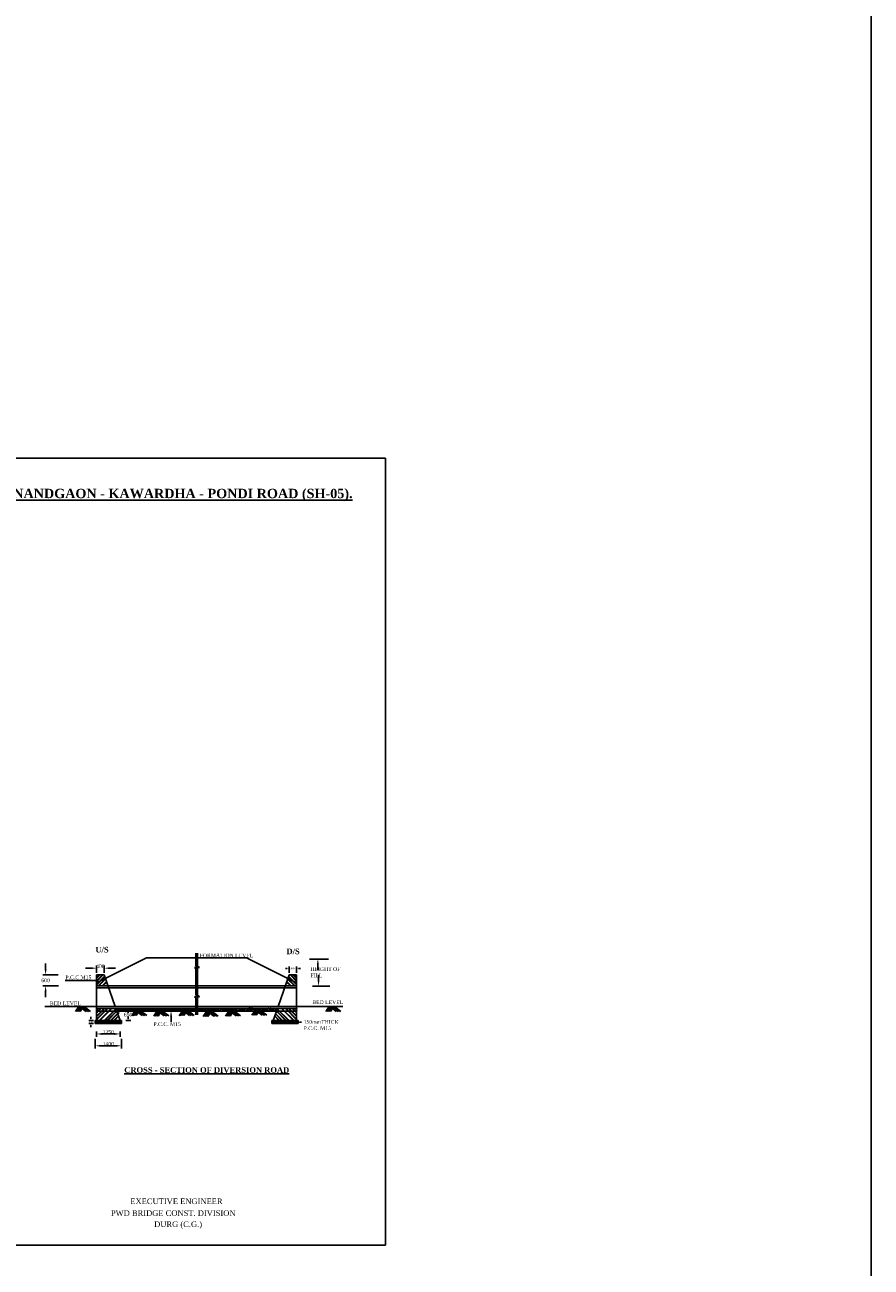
# Model space of a CAD drawing. Header units: millimetres. Extents: x -1995464 to 2763072, y 540154 to 1556955.
# Tile 7 of 24: x 1375284 to 1420426, y 1298614 to 1364919. Entities that reach past the tile are written whole.
import ezdxf

# ---------------------------------------------------------------- set-up
doc = ezdxf.new("R2010")
doc.units = ezdxf.units.MM
doc.header["$MEASUREMENT"] = 0
doc.styles.get("Standard").update_dxf_attribs({"font": 'times.ttf'})
doc.dimstyles.get("Standard").update_dxf_attribs({"dimtxt": 400, "dimasz": 300, "dimexe": 150, "dimexo": 100, "dimgap": 0.09, "dimtad": 1, "dimtih": 1, "dimtoh": 1, "dimdec": 0, "dimzin": 0, "dimdsep": 46, "dimtxsty": 'Standard', "dimcen": 0.09, "dimadec": 0, "dimazin": 0, "dimtfac": 1, "dimtdec": 0, "dimtofl": 0, "dimtmove": 0, "dimatfit": 3, "dimfxl": 150, "dimtolj": 1, "dimtzin": 0, "dimarcsym": 0})

# ---------------------------------------------------------------- blocks, each defined once
blk = doc.blocks.new('*D66')
at = {"color": 0, "lineweight": -2, "transparency": 16777216}
for p, q in [((1379112, 1311191), (1379112, 1310910)), ((1379412, 1311060), (1380062, 1311060)), ((1380362, 1311191), (1380362, 1310910))]:
    blk.add_line(p, q, dxfattribs=at)
at = {"color": 0, "lineweight": 25, "transparency": 16777216}
for points in [[(1379412, 1311110), (1379412, 1311010), (1379112, 1311060)], [(1380062, 1311110), (1380062, 1311010), (1380362, 1311060)]]:
    blk.add_solid(points, dxfattribs=at)
at = {"layer": 'Defpoints', "color": 0, "lineweight": 25, "transparency": 16777216}
for p in [(1379112, 1311291), (1380362, 1311291), (1380362, 1311060)]:
    blk.add_point(p, dxfattribs=at)
at = {"color": 0, "transparency": 16777216, "insert": (1379737, 1311162), "char_height": 400, "attachment_point": 5}
blk.add_mtext('\\A1;{\\H0.5x;1250}', dxfattribs=at)
blk = doc.blocks.new('*D67')
at = {"color": 0, "lineweight": -2, "transparency": 16777216}
for p, q in [((1379037, 1310801), (1379037, 1310279)), ((1379337, 1310429), (1380137, 1310429)), ((1380437, 1310801), (1380437, 1310279))]:
    blk.add_line(p, q, dxfattribs=at)
at = {"color": 0, "lineweight": 25, "transparency": 16777216}
for points in [[(1379337, 1310479), (1379337, 1310379), (1379037, 1310429)], [(1380137, 1310479), (1380137, 1310379), (1380437, 1310429)]]:
    blk.add_solid(points, dxfattribs=at)
at = {"layer": 'Defpoints', "color": 0, "lineweight": 25, "transparency": 16777216}
for p in [(1379037, 1310901), (1380437, 1310901), (1380437, 1310429)]:
    blk.add_point(p, dxfattribs=at)
at = {"color": 0, "transparency": 16777216, "insert": (1379737, 1310531), "char_height": 400, "attachment_point": 5}
blk.add_mtext('\\A1;{\\H0.5x;1400}', dxfattribs=at)
blk = doc.blocks.new('*D68')
at = {"color": 0, "lineweight": -2, "transparency": 16777216}
for p, q in [((1377069, 1314222), (1376239, 1314222)), ((1376389, 1314522), (1376389, 1314822)), ((1377080, 1313622), (1376239, 1313622)), ((1376389, 1313322), (1376389, 1313022))]:
    blk.add_line(p, q, dxfattribs=at)
at = {"color": 0, "lineweight": 25, "transparency": 16777216}
for points in [[(1376339, 1314522), (1376439, 1314522), (1376389, 1314222)], [(1376339, 1313322), (1376439, 1313322), (1376389, 1313622)]]:
    blk.add_solid(points, dxfattribs=at)
at = {"layer": 'Defpoints', "color": 0, "lineweight": 25, "transparency": 16777216}
for p in [(1377169, 1314222), (1376389, 1313622), (1377180, 1313622)]:
    blk.add_point(p, dxfattribs=at)
at = {"color": 0, "transparency": 16777216, "insert": (1376389, 1313922), "char_height": 400, "attachment_point": 5}
blk.add_mtext('\\A1;{\\H0.5x;600}', dxfattribs=at)
blk = doc.blocks.new('*D87')
at = {"color": 0, "lineweight": -2, "transparency": 16777216}
for p, q in [((1378812, 1314571), (1378512, 1314571)), ((1379112, 1314322), (1379112, 1314721)), ((1379512, 1314322), (1379512, 1314721)), ((1379812, 1314571), (1380112, 1314571))]:
    blk.add_line(p, q, dxfattribs=at)
at = {"color": 0, "lineweight": 25, "transparency": 16777216}
for points in [[(1378812, 1314621), (1378812, 1314521), (1379112, 1314571)], [(1379812, 1314621), (1379812, 1314521), (1379512, 1314571)]]:
    blk.add_solid(points, dxfattribs=at)
at = {"layer": 'Defpoints', "color": 0, "lineweight": 25, "transparency": 16777216}
for p in [(1379112, 1314222), (1379512, 1314571), (1379512, 1314222)]:
    blk.add_point(p, dxfattribs=at)
at = {"color": 0, "transparency": 16777216, "insert": (1379312, 1314673), "char_height": 400, "attachment_point": 5}
blk.add_mtext('\\A1;{\\H0.5x;400}', dxfattribs=at)
blk = doc.blocks.new('*D60')
at = {"color": 0, "lineweight": -2, "transparency": 16777216}
for p, q in [((1380725, 1312406), (1380939, 1312406)), ((1380789, 1312306), (1380789, 1312191)), ((1380668, 1311772), (1380939, 1311772)), ((1380789, 1311872), (1380789, 1311987))]:
    blk.add_line(p, q, dxfattribs=at)
at = {"color": 0, "lineweight": 25, "transparency": 16777216}
for points in [[(1380772, 1312306), (1380806, 1312306), (1380789, 1312406)], [(1380772, 1311872), (1380806, 1311872), (1380789, 1311772)]]:
    blk.add_solid(points, dxfattribs=at)
at = {"layer": 'Defpoints', "color": 0, "lineweight": 25, "transparency": 16777216}
for p in [(1380625, 1312406), (1380789, 1312406), (1380568, 1311772)]:
    blk.add_point(p, dxfattribs=at)
at = {"color": 0, "transparency": 16777216, "insert": (1380789, 1312089), "char_height": 400, "attachment_point": 5}
blk.add_mtext('\\A1;{\\H0.5x;650}', dxfattribs=at)

msp = doc.modelspace()

# ---------------------------------------------------------------- linework, layer by layer
at = {"color": 0, "lineweight": 25, "ltscale": 2000}
for p, q in [((1394521.6, 1341791.9), (1335121.6, 1341791.9)), ((1394521.6, 1299791.9), (1335121.6, 1299791.9))]:
    msp.add_line(p, q, dxfattribs=at)
at = {"color": 1, "lineweight": 25, "ltscale": 2000}
for p, q in [((1335121.6, 1341791.9), (1394521.6, 1341791.9)), ((1394521.6, 1341791.9), (1394521.6, 1299791.9)), ((1379112.3, 1312522.3), (1376352.9, 1312522.3)), ((1389780.3, 1312522.3), (1392251.2, 1312522.3)), ((1394521.6, 1299791.9), (1335121.6, 1299791.9))]:
    msp.add_line(p, q, dxfattribs=at)
at = {"color": 0}
for p, q in [((1381780.6, 1315122.3), (1379112.3, 1313788.2)), ((1381780.6, 1315122.3), (1387112.1, 1315120.1)), ((1384396.3, 1315366.5), (1384396.3, 1314684.4)), ((1384496.3, 1315366.5), (1384496.3, 1314681.1)), ((1387112.1, 1315120.1), (1389780.3, 1313786)), ((1390462.7, 1315055.4), (1391480.5, 1315055.4)), ((1379270.2, 1314220), (1379110.9, 1314060.9)), ((1379112.3, 1312522.3), (1379112.3, 1314222.3)), ((1379112.3, 1314222.3), (1379512.3, 1314222.3)), ((1379306.5, 1314216.4), (1379113.8, 1314019.3)), ((1379428.5, 1314222.3), (1379115.4, 1313909.6)), ((1379464.8, 1314222.3), (1379118.4, 1313868)), ((1379512.3, 1314222.3), (1380102.1, 1312522.3)), ((1384522.6, 1314632.2), (1384332.6, 1314606)), ((1384332.6, 1314606), (1384396.3, 1314553)), ((1384396.3, 1314685.3), (1384522.6, 1314632.2)), ((1384396.3, 1314553), (1384396.3, 1313125.1)), ((1384596.3, 1314609.4), (1384424, 1314577)), ((1384424, 1314577), (1384496.3, 1314545.4)), ((1384494, 1314682.8), (1384593.1, 1314609.4)), ((1384496.3, 1314545.5), (1384496.3, 1313123.3)), ((1389380.3, 1314222.3), (1388790.5, 1312522.3)), ((1389280.1, 1314554.6), (1389180, 1314554.6)), ((1389380.3, 1314322.4), (1389380.3, 1314654.8)), ((1389780.3, 1314222.3), (1389380.3, 1314222.3)), ((1389427.9, 1314222.3), (1389774.3, 1313868)), ((1389464.2, 1314222.3), (1389777.2, 1313909.6)), ((1389586.1, 1314216.4), (1389778.9, 1314019.3)), ((1389622.5, 1314220), (1389781.8, 1314060.9)), ((1389780.3, 1314322.4), (1389780.3, 1314654.8)), ((1389780.3, 1312522.3), (1389780.3, 1314222.3)), ((1389880.5, 1314554.6), (1389980.7, 1314554.6)), ((1390913.2, 1314776.1), (1390913.2, 1314475.6)), ((1390949.8, 1313919.1), (1390946.5, 1314219.6)), ((1378983.5, 1313908.9), (1377431.2, 1313908.9)), ((1379058.4, 1313907.4), (1378958.4, 1313912.2)), ((1384446.3, 1313622.3), (1379112.3, 1313622.3)), ((1384446.3, 1313522.3), (1379112.3, 1313522.3)), ((1379540.4, 1314141.5), (1379120, 1313721.6)), ((1379549.2, 1314116), (1379123, 1313680.1)), ((1379584.1, 1314015.6), (1379190.4, 1313622.3)), ((1379592.5, 1313991.2), (1379231.8, 1313622.3)), ((1379639.6, 1313855.6), (1379406.1, 1313622.3)), ((1379647.8, 1313831.9), (1379442.9, 1313622.3)), ((1384446.3, 1313622.3), (1389780.3, 1313622.3)), ((1384446.3, 1313522.3), (1389780.3, 1313522.3)), ((1389244.9, 1313831.9), (1389449.7, 1313622.3)), ((1389253.1, 1313855.6), (1389486.5, 1313622.3)), ((1389300.2, 1313991.2), (1389660.8, 1313622.3)), ((1389308.6, 1314015.6), (1389702.2, 1313622.3)), ((1389343.5, 1314116), (1389769.7, 1313680.1)), ((1389352.3, 1314141.5), (1389772.6, 1313721.6)), ((1390628.4, 1313612.9), (1391551.5, 1313612.9)), ((1384244, 1313127.9), (1384244, 1313127.9)), ((1384523.5, 1313072.4), (1384333.5, 1313046.2)), ((1384333.5, 1313046.2), (1384396.3, 1312993.9)), ((1384396.3, 1312993.9), (1384396.3, 1312082.8)), ((1384399, 1313124.8), (1384523.5, 1313072.4)), ((1384604, 1313049.6), (1384431.7, 1313017.2)), ((1384431.7, 1313017.2), (1384496.3, 1312988.9)), ((1384496.3, 1313127), (1384600.8, 1313049.6)), ((1384496.3, 1312988.9), (1384496.3, 1312082.8)), ((1376580.6, 1312522.3), (1376580.6, 1312522.3)), ((1378157.4, 1312522.3), (1377983.8, 1312262.2)), ((1378217.5, 1312522.3), (1378044.1, 1312262.6)), ((1378277.6, 1312522.3), (1378104.5, 1312262.9)), ((1378157.4, 1312522.3), (1378454.8, 1312522.3)), ((1378293.9, 1312456.7), (1378164.9, 1312263.3)), ((1378543.1, 1312265.7), (1378208.3, 1312522.3)), ((1378389.3, 1312509.6), (1378225.2, 1312263.7)), ((1378624.6, 1312266.2), (1378290.5, 1312522.3)), ((1378706.1, 1312266.7), (1378372.6, 1312522.3)), ((1378787.7, 1312267.2), (1378454.8, 1312522.3)), ((1379159.3, 1312422.3), (1379111.5, 1312374.5)), ((1384396.3, 1312522.3), (1379112.3, 1312522.3)), ((1379112.3, 1312522.3), (1379112.3, 1311772.3)), ((1384396.3, 1312422.3), (1379112.3, 1312422.3)), ((1379677.9, 1312422.3), (1379112.3, 1311857.3)), ((1379707.9, 1312422.3), (1379112.3, 1311813.1)), ((1379112.3, 1312422.3), (1379112.3, 1312322.3)), ((1384396.3, 1312272.3), (1379112.3, 1312272.3)), ((1379201.8, 1312422.3), (1379114.4, 1312333)), ((1379315.3, 1312422.3), (1379116.1, 1312223.2)), ((1379354.3, 1312422.3), (1379119, 1312181.7)), ((1379508.1, 1312422.3), (1379120.6, 1312035.3)), ((1379542.6, 1312422.3), (1379123.6, 1311993.7)), ((1379893.6, 1312422.3), (1379242.9, 1311772.3)), ((1379270.8, 1312533.7), (1379259.4, 1312522.3)), ((1379919, 1312422.3), (1379283.5, 1311772.3)), ((1379307.1, 1312530.1), (1379299.5, 1312522.3)), ((1379429.1, 1312536), (1379415.4, 1312522.3)), ((1379465.4, 1312536), (1379452, 1312522.3)), ((1380142.5, 1312405.9), (1379518.3, 1311782.3)), ((1380150.1, 1312384), (1379552.1, 1311772.3)), ((1380182.7, 1312290.2), (1379664.3, 1311772.3)), ((1380190.1, 1312268.9), (1379704.6, 1311772.3)), ((1380136.8, 1312422.3), (1380362.3, 1311772.3)), ((1380285.3, 1312376.6), (1380264.5, 1312317.6)), ((1380264.5, 1312317.6), (1380323.5, 1312328)), ((1380323.5, 1312328), (1380285.3, 1312376.6)), ((1380520.5, 1312392.2), (1380499.6, 1312333.3)), ((1380499.6, 1312333.3), (1380558.7, 1312343.7)), ((1380558.7, 1312343.7), (1380520.5, 1312392.2)), ((1380763.5, 1312368.7), (1380742.7, 1312309.8)), ((1380742.7, 1312309.8), (1380801.7, 1312320.2)), ((1380801.7, 1312320.2), (1380763.5, 1312368.7)), ((1380912.4, 1312384.4), (1380891.6, 1312325.4)), ((1380891.6, 1312325.4), (1380950.6, 1312335.8)), ((1380950.6, 1312335.8), (1380912.4, 1312384.4)), ((1381157.5, 1312296.6), (1380983.9, 1312036.4)), ((1381064.1, 1312401.8), (1381043.2, 1312342.8)), ((1381043.2, 1312342.8), (1381102.3, 1312353.2)), ((1381217.6, 1312296.6), (1381044.2, 1312036.8)), ((1381102.3, 1312353.2), (1381064.1, 1312401.8)), ((1381277.7, 1312296.6), (1381104.6, 1312037.2)), ((1381157.5, 1312296.6), (1381454.9, 1312296.6)), ((1381294, 1312230.9), (1381165, 1312037.5)), ((1381543.2, 1312039.9), (1381208.3, 1312296.6)), ((1381241.7, 1312360.9), (1381220.8, 1312301.9)), ((1381220.8, 1312301.9), (1381279.9, 1312312.3)), ((1381389.4, 1312283.8), (1381225.3, 1312037.9)), ((1381279.9, 1312312.3), (1381241.7, 1312360.9)), ((1381624.7, 1312040.4), (1381290.5, 1312296.6)), ((1381706.2, 1312040.9), (1381372.7, 1312296.6)), ((1381453.3, 1312392.2), (1381432.5, 1312333.3)), ((1381432.5, 1312333.3), (1381491.5, 1312343.7)), ((1381491.5, 1312343.7), (1381453.3, 1312392.2)), ((1381787.7, 1312041.4), (1381454.9, 1312296.6)), ((1381672.8, 1312353.1), (1381652, 1312294.1)), ((1381652, 1312294.1), (1381711, 1312304.5)), ((1381711, 1312304.5), (1381672.8, 1312353.1)), ((1381892.3, 1312392.2), (1381871.5, 1312333.3)), ((1381871.5, 1312333.3), (1381930.5, 1312343.7)), ((1381930.5, 1312343.7), (1381892.3, 1312392.2)), ((1382119.6, 1312360.9), (1382098.8, 1312301.9)), ((1382098.8, 1312301.9), (1382157.8, 1312312.3)), ((1382157.8, 1312312.3), (1382119.6, 1312360.9)), ((1382328.7, 1312277.7), (1382155.1, 1312017.5)), ((1382388.8, 1312277.7), (1382215.5, 1312017.9)), ((1382448.9, 1312277.7), (1382275.8, 1312018.3)), ((1382328.7, 1312277.7), (1382626.1, 1312277.7)), ((1382354.8, 1312392.2), (1382334, 1312333.3)), ((1382334, 1312333.3), (1382393, 1312343.7)), ((1382465.2, 1312212), (1382336.2, 1312018.7)), ((1382393, 1312343.7), (1382354.8, 1312392.2)), ((1382714.4, 1312021), (1382379.6, 1312277.7)), ((1382560.6, 1312264.9), (1382396.5, 1312019.1)), ((1382795.9, 1312021.5), (1382461.8, 1312277.7)), ((1382877.4, 1312022), (1382544, 1312277.7)), ((1382597.8, 1312368.7), (1382577, 1312309.8)), ((1382577, 1312309.8), (1382636, 1312320.2)), ((1382636, 1312320.2), (1382597.8, 1312368.7)), ((1382959, 1312022.6), (1382626.1, 1312277.7)), ((1382809.5, 1312392.2), (1382788.6, 1312333.3)), ((1382788.6, 1312333.3), (1382847.7, 1312343.7)), ((1382847.7, 1312343.7), (1382809.5, 1312392.2)), ((1382997.6, 1312360.9), (1382976.8, 1312301.9)), ((1382976.8, 1312301.9), (1383035.8, 1312312.3)), ((1383035.8, 1312312.3), (1382997.6, 1312360.9)), ((1383217.1, 1312384.4), (1383196.3, 1312325.4)), ((1383196.3, 1312325.4), (1383255.3, 1312335.8)), ((1383255.3, 1312335.8), (1383217.1, 1312384.4)), ((1383444.4, 1312360.9), (1383423.6, 1312301.9)), ((1383423.6, 1312301.9), (1383482.6, 1312312.3)), ((1383482.6, 1312312.3), (1383444.4, 1312360.9)), ((1383688.8, 1312296.6), (1383515.2, 1312036.4)), ((1383748.9, 1312296.6), (1383575.6, 1312036.8)), ((1383809, 1312296.6), (1383636, 1312037.2)), ((1383663.9, 1312384.4), (1383643.1, 1312325.4)), ((1383643.1, 1312325.4), (1383702.1, 1312335.8)), ((1383702.1, 1312335.8), (1383663.9, 1312384.4)), ((1383688.8, 1312296.6), (1383986.3, 1312296.6)), ((1383825.4, 1312230.9), (1383696.3, 1312037.5)), ((1384074.5, 1312039.9), (1383739.7, 1312296.6)), ((1383920.7, 1312283.8), (1383756.7, 1312037.9)), ((1384156.1, 1312040.4), (1383821.9, 1312296.6)), ((1383883.4, 1312407.9), (1383862.6, 1312348.9)), ((1383862.6, 1312348.9), (1383921.6, 1312359.3)), ((1383921.6, 1312359.3), (1383883.4, 1312407.9)), ((1384237.6, 1312040.9), (1383904.1, 1312296.6)), ((1384319.1, 1312041.4), (1383986.3, 1312296.6)), ((1384087.2, 1312353.1), (1384066.4, 1312294.1)), ((1384066.4, 1312294.1), (1384125.4, 1312304.5)), ((1384125.4, 1312304.5), (1384087.2, 1312353.1)), ((1384251.9, 1312407.9), (1384231, 1312348.9)), ((1384231, 1312348.9), (1384290.1, 1312359.3)), ((1384290.1, 1312359.3), (1384251.9, 1312407.9)), ((1384377.3, 1312360.9), (1384356.4, 1312301.9)), ((1384356.4, 1312301.9), (1384396.3, 1312309)), ((1384396.3, 1312336.7), (1384377.3, 1312360.9)), ((1384496.3, 1312522.3), (1389780.3, 1312522.3)), ((1384496.3, 1312422.3), (1389780.3, 1312422.3)), ((1384496.3, 1312272.3), (1389780.3, 1312272.3)), ((1384518.9, 1312404.2), (1384498.1, 1312345.2)), ((1384498.1, 1312345.2), (1384557.1, 1312355.6)), ((1384557.1, 1312355.6), (1384518.9, 1312404.2)), ((1384705.6, 1312361.8), (1384684.7, 1312302.8)), ((1384684.7, 1312302.8), (1384743.8, 1312313.2)), ((1384743.8, 1312313.2), (1384705.6, 1312361.8)), ((1384973.4, 1312258.8), (1384799.8, 1311998.7)), ((1385033.5, 1312258.8), (1384860.2, 1311999.1)), ((1384909.2, 1312395.7), (1384888.4, 1312336.7)), ((1384888.4, 1312336.7), (1384947.4, 1312347.1)), ((1384947.4, 1312347.1), (1384909.2, 1312395.7)), ((1385093.6, 1312258.8), (1384920.5, 1311999.4)), ((1384973.4, 1312258.8), (1385270.8, 1312258.8)), ((1385109.9, 1312193.2), (1384980.9, 1311999.8)), ((1385359.1, 1312002.2), (1385024.3, 1312258.8)), ((1385205.3, 1312246), (1385041.3, 1312000.2)), ((1385440.6, 1312002.7), (1385106.5, 1312258.8)), ((1385129.8, 1312353.3), (1385109, 1312294.4)), ((1385109, 1312294.4), (1385168, 1312304.8)), ((1385168, 1312304.8), (1385129.8, 1312353.3)), ((1385522.2, 1312003.2), (1385188.7, 1312258.8)), ((1385603.7, 1312003.7), (1385270.8, 1312258.8)), ((1385333.4, 1312404.2), (1385312.6, 1312345.2)), ((1385312.6, 1312345.2), (1385371.6, 1312355.6)), ((1385371.6, 1312355.6), (1385333.4, 1312404.2)), ((1385503.1, 1312353.3), (1385482.3, 1312294.4)), ((1385482.3, 1312294.4), (1385541.3, 1312304.8)), ((1385541.3, 1312304.8), (1385503.1, 1312353.3)), ((1385706.8, 1312378.8), (1385685.9, 1312319.8)), ((1385685.9, 1312319.8), (1385745, 1312330.2)), ((1385745, 1312330.2), (1385706.8, 1312378.8)), ((1385935.8, 1312361.8), (1385915, 1312302.8)), ((1385915, 1312302.8), (1385974, 1312313.2)), ((1385974, 1312313.2), (1385935.8, 1312361.8)), ((1386163.5, 1312277.7), (1385989.9, 1312017.5)), ((1386223.6, 1312277.7), (1386050.3, 1312017.9)), ((1386283.7, 1312277.7), (1386110.7, 1312018.3)), ((1386163.5, 1312277.7), (1386461, 1312277.7)), ((1386300, 1312212), (1386171, 1312018.7)), ((1386549.2, 1312021), (1386214.4, 1312277.7)), ((1386395.4, 1312264.9), (1386231.4, 1312019.1)), ((1386266.7, 1312344.8), (1386245.9, 1312285.9)), ((1386245.9, 1312285.9), (1386304.9, 1312296.3)), ((1386304.9, 1312296.3), (1386266.7, 1312344.8)), ((1386630.7, 1312021.5), (1386296.6, 1312277.7)), ((1386712.3, 1312022), (1386378.8, 1312277.7)), ((1386793.8, 1312022.6), (1386461, 1312277.7)), ((1386487.3, 1312404.2), (1386466.5, 1312345.2)), ((1386466.5, 1312345.2), (1386525.5, 1312355.6)), ((1386525.5, 1312355.6), (1386487.3, 1312404.2)), ((1386792.8, 1312361.8), (1386772, 1312302.8)), ((1386772, 1312302.8), (1386831, 1312313.2)), ((1386831, 1312313.2), (1386792.8, 1312361.8)), ((1387140.7, 1312395.7), (1387119.8, 1312336.7)), ((1387119.8, 1312336.7), (1387178.9, 1312347.1)), ((1387178.9, 1312347.1), (1387140.7, 1312395.7)), ((1387369.8, 1312344.8), (1387348.9, 1312285.9)), ((1387348.9, 1312285.9), (1387407.9, 1312296.3)), ((1387407.9, 1312296.3), (1387369.8, 1312344.8)), ((1387561.4, 1312315.4), (1387387.8, 1312055.3)), ((1387621.5, 1312315.4), (1387448.2, 1312055.7)), ((1387681.7, 1312315.4), (1387508.6, 1312056)), ((1387539.4, 1312404.2), (1387518.6, 1312345.2)), ((1387518.6, 1312345.2), (1387577.6, 1312355.6)), ((1387577.6, 1312355.6), (1387539.4, 1312404.2)), ((1387561.4, 1312315.4), (1387858.9, 1312315.4)), ((1387698, 1312249.8), (1387568.9, 1312056.4)), ((1387947.1, 1312058.8), (1387612.3, 1312315.4)), ((1387793.4, 1312302.7), (1387629.3, 1312056.8)), ((1388028.7, 1312059.3), (1387694.5, 1312315.4)), ((1387785.5, 1312353.3), (1387764.7, 1312294.4)), ((1387764.7, 1312294.4), (1387823.7, 1312304.8)), ((1388110.2, 1312059.8), (1387776.7, 1312315.4)), ((1387823.7, 1312304.8), (1387785.5, 1312353.3)), ((1388191.7, 1312060.3), (1387858.9, 1312315.4)), ((1387989.1, 1312395.7), (1387968.3, 1312336.7)), ((1387968.3, 1312336.7), (1388027.3, 1312347.1)), ((1388027.3, 1312347.1), (1387989.1, 1312395.7)), ((1388183.9, 1312341), (1388163, 1312282)), ((1388163, 1312282), (1388222.1, 1312292.4)), ((1388222.1, 1312292.4), (1388183.9, 1312341)), ((1388429.5, 1312383.7), (1388408.7, 1312324.7)), ((1388408.7, 1312324.7), (1388467.7, 1312335.1)), ((1388467.7, 1312335.1), (1388429.5, 1312383.7)), ((1388755.8, 1312422.3), (1388530.3, 1311772.3)), ((1388632.4, 1312437), (1388611.6, 1312378)), ((1388611.6, 1312378), (1388670.6, 1312388.4)), ((1388670.6, 1312388.4), (1388632.4, 1312437)), ((1388702.6, 1312268.9), (1389188.1, 1311772.3)), ((1388710, 1312290.2), (1389228.4, 1311772.3)), ((1388742.5, 1312384), (1389340.6, 1311772.3)), ((1388750.2, 1312405.9), (1389374.4, 1311782.3)), ((1388973.6, 1312422.3), (1389609.1, 1311772.3)), ((1388999.1, 1312422.3), (1389649.7, 1311772.3)), ((1389184.7, 1312422.3), (1389780.3, 1311813.1)), ((1389214.8, 1312422.3), (1389780.3, 1311857.3)), ((1389350, 1312422.3), (1389769.1, 1311993.7)), ((1389384.6, 1312422.3), (1389772, 1312035.3)), ((1389538.4, 1312422.3), (1389773.7, 1312181.7)), ((1389577.3, 1312422.3), (1389776.6, 1312223.2)), ((1389690.9, 1312422.3), (1389778.3, 1312333)), ((1389733.3, 1312422.3), (1389781.2, 1312374.5)), ((1389780.3, 1312522.3), (1389780.3, 1311772.3)), ((1389780.3, 1312422.3), (1389780.3, 1312322.3)), ((1391510.7, 1312522.3), (1391337.1, 1312262.2)), ((1391570.8, 1312522.3), (1391397.5, 1312262.6)), ((1391631, 1312522.3), (1391457.9, 1312262.9)), ((1391510.7, 1312522.3), (1391808.2, 1312522.3)), ((1391647.3, 1312456.7), (1391518.2, 1312263.3)), ((1391896.4, 1312265.7), (1391561.6, 1312522.3)), ((1391742.7, 1312509.6), (1391578.6, 1312263.7)), ((1391978, 1312266.2), (1391643.8, 1312522.3)), ((1392059.5, 1312266.7), (1391726, 1312522.3)), ((1392141, 1312267.2), (1391808.2, 1312522.3)), ((1378937.3, 1311772.3), (1378702.7, 1311772.3)), ((1378937.3, 1311622.3), (1378702.7, 1311622.3)), ((1378802.9, 1311872.5), (1378802.9, 1311972.7)), ((1378802.9, 1311522.2), (1378802.9, 1311422)), ((1379112.3, 1311772.3), (1379037.3, 1311772.3)), ((1379037.3, 1311772.3), (1379037.3, 1311622.3)), ((1379037.3, 1311622.3), (1380437.3, 1311622.3)), ((1380362.3, 1311772.3), (1379112.3, 1311772.3)), ((1379136.8, 1311755.2), (1379116, 1311696.2)), ((1379116, 1311696.2), (1379175, 1311706.6)), ((1379175, 1311706.6), (1379136.8, 1311755.2)), ((1379289.8, 1311708.1), (1379269, 1311649.2)), ((1379269, 1311649.2), (1379328, 1311659.6)), ((1379328, 1311659.6), (1379289.8, 1311708.1)), ((1379489.9, 1311743.4), (1379469.1, 1311684.4)), ((1379469.1, 1311684.4), (1379528.1, 1311694.8)), ((1379528.1, 1311694.8), (1379489.9, 1311743.4)), ((1379666.4, 1311708.1), (1379645.6, 1311649.2)), ((1379645.6, 1311649.2), (1379704.6, 1311659.6)), ((1379704.6, 1311659.6), (1379666.4, 1311708.1)), ((1380232.3, 1312147.2), (1379857, 1311772.3)), ((1379901.8, 1311696.4), (1379881, 1311637.4)), ((1379881, 1311637.4), (1379940, 1311647.8)), ((1380239.4, 1312126.7), (1379892.9, 1311772.3)), ((1379940, 1311647.8), (1379901.8, 1311696.4)), ((1380276, 1312021.2), (1380026.8, 1311772.3)), ((1380282.7, 1312001.9), (1380058.2, 1311772.3)), ((1380090.1, 1311766.9), (1380069.3, 1311707.9)), ((1380069.3, 1311707.9), (1380128.3, 1311718.4)), ((1380128.3, 1311718.4), (1380090.1, 1311766.9)), ((1380219.6, 1311708.1), (1380198.7, 1311649.2)), ((1380198.7, 1311649.2), (1380257.8, 1311659.6)), ((1380257.8, 1311659.6), (1380219.6, 1311708.1)), ((1380360.8, 1311743.4), (1380340, 1311684.4)), ((1380340, 1311684.4), (1380399, 1311694.8)), ((1380399, 1311694.8), (1380360.8, 1311743.4)), ((1380437.3, 1311772.3), (1380362.3, 1311772.3)), ((1380437.3, 1311622.3), (1380437.3, 1311772.3)), ((1383082.2, 1312003), (1383082.2, 1311702.5)), ((1388455.3, 1311622.3), (1388455.3, 1311772.3)), ((1388455.3, 1311772.3), (1388530.3, 1311772.3)), ((1389855.3, 1311622.3), (1388455.3, 1311622.3)), ((1388520.8, 1311758.5), (1388500, 1311699.5)), ((1388500, 1311699.5), (1388559, 1311709.9)), ((1388559, 1311709.9), (1388520.8, 1311758.5)), ((1388530.3, 1311772.3), (1389780.3, 1311772.3)), ((1388610, 1312001.9), (1388834.4, 1311772.3)), ((1388636.5, 1311690.2), (1388615.7, 1311631.2)), ((1388615.7, 1311631.2), (1388674.7, 1311641.6)), ((1388616.7, 1312021.2), (1388865.8, 1311772.3)), ((1388674.7, 1311641.6), (1388636.5, 1311690.2)), ((1388653.3, 1312126.7), (1388999.7, 1311772.3)), ((1388660.4, 1312147.2), (1389035.6, 1311772.3)), ((1388720.7, 1311753.2), (1388699.9, 1311694.3)), ((1388699.9, 1311694.3), (1388758.9, 1311704.7)), ((1388758.9, 1311704.7), (1388720.7, 1311753.2)), ((1388841.7, 1311690.2), (1388820.8, 1311631.2)), ((1388820.8, 1311631.2), (1388879.9, 1311641.6)), ((1388879.9, 1311641.6), (1388841.7, 1311690.2)), ((1388925.8, 1311742.7), (1388905, 1311683.7)), ((1388905, 1311683.7), (1388964, 1311694.2)), ((1388964, 1311694.2), (1388925.8, 1311742.7)), ((1389067.9, 1311695.4), (1389047, 1311636.5)), ((1389047, 1311636.5), (1389106.1, 1311646.9)), ((1389106.1, 1311646.9), (1389067.9, 1311695.4)), ((1389199.4, 1311763.7), (1389178.5, 1311704.8)), ((1389178.5, 1311704.8), (1389237.6, 1311715.2)), ((1389237.6, 1311715.2), (1389199.4, 1311763.7)), ((1389357.2, 1311695.4), (1389336.3, 1311636.5)), ((1389336.3, 1311636.5), (1389395.3, 1311646.9)), ((1389395.3, 1311646.9), (1389357.2, 1311695.4)), ((1389530.7, 1311753.2), (1389509.9, 1311694.3)), ((1389509.9, 1311694.3), (1389568.9, 1311704.7)), ((1389568.9, 1311704.7), (1389530.7, 1311753.2)), ((1389667.5, 1311711.6), (1389646.7, 1311652.6)), ((1389646.7, 1311652.6), (1389705.7, 1311663)), ((1389705.7, 1311663), (1389667.5, 1311711.6)), ((1389780.3, 1312113.1), (1389780.3, 1312114.1)), ((1389780.3, 1311772.3), (1389855.3, 1311772.3)), ((1389816, 1311763.5), (1389795.2, 1311704.5)), ((1389795.2, 1311704.5), (1389854.2, 1311714.9)), ((1389854.2, 1311714.9), (1389816, 1311763.5)), ((1389855.3, 1311772.3), (1389855.3, 1311622.3)), ((1389934, 1311683.1), (1390034.2, 1311683.1))]:
    msp.add_line(p, q, dxfattribs=at)
at = {"color": 2, "lineweight": 25, "ltscale": 2000}
msp.add_lwpolyline([(1257116.9, 1512136.6), (1420426.4, 1512136.6), (1420426.4, 1247173.8), (1257116.9, 1247173.8)], close=True, dxfattribs=at)
at = {"color": 0}
for p in [(1379112.3, 1312422.2), (1379113.2, 1312309), (1380138.8, 1312336.4), (1380162.8, 1312403.3), (1380162.8, 1312369.8), (1380174.7, 1312345.9), (1380187.3, 1312392.6), (1380196.3, 1312326.8), (1380203.4, 1312408.1), (1380203.4, 1312365), (1380210.6, 1312295.7), (1380215.4, 1312326.8), (1380232.2, 1312410.5), (1380237, 1312374.6), (1380241.7, 1312393.7), (1380241.7, 1312288.5), (1380265.7, 1312336.4), (1380265.7, 1312317.2), (1380277.6, 1312396.1), (1380280, 1312290.9), (1380287.2, 1312298.1), (1380299.2, 1312403.3), (1380301.6, 1312300.5), (1380313.5, 1312396.1), (1380332.7, 1312281.4), (1380335.1, 1312307.7), (1380337.5, 1312391.3), (1380339.9, 1312353.1), (1380342.3, 1312317.2), (1380344.7, 1312403.3), (1380356.6, 1312360.3), (1380375.8, 1312341.1), (1380378.2, 1312393.7), (1380378.2, 1312293.3), (1380383, 1312286.1), (1380416.5, 1312357.9), (1380416.5, 1312331.6), (1380416.5, 1312305.3), (1380418.9, 1312393.7), (1380421.3, 1312400.9), (1380423.6, 1312293.3), (1380440.4, 1312298.1), (1380442.8, 1312353.1), (1380457.2, 1312403.3), (1380464.3, 1312403.3), (1380473.9, 1312386.6), (1380476.3, 1312286.1), (1380478.7, 1312408.1), (1380478.7, 1312310.1), (1380512.2, 1312293.3), (1380540.9, 1312302.9), (1380552.9, 1312293.3), (1380557.7, 1312396.1), (1380557.7, 1312384.2), (1380581.6, 1312334), (1380593.6, 1312386.6), (1380600.8, 1312345.9), (1380624.7, 1312405.7), (1380627.1, 1312307.7), (1380629.5, 1312386.6), (1380651, 1312324.4), (1380672.6, 1312398.5), (1380672.6, 1312345.9), (1380675, 1312334), (1380706.1, 1312374.6), (1380725.2, 1312298.1), (1380730, 1312396.1), (1380765.9, 1312298.1), (1380777.9, 1312400.9), (1380830.5, 1312348.3), (1380832.9, 1312305.3), (1380837.7, 1312398.5), (1380840.1, 1312379.4), (1380963, 1312293.3), (1380978.4, 1312408.7), (1380978.4, 1312354.8), (1381040, 1312316.4), (1381117, 1312324.1), (1381155.5, 1312293.3), (1381178.6, 1312377.9), (1381194, 1312339.5), (1381247.9, 1312408.7), (1381255.6, 1312385.6), (1381296, 1312314.8), (1381309.5, 1312370.2), (1381333.9, 1312311), (1381337.7, 1312345.1), (1381348, 1312385.6), (1381364.2, 1312314.8), (1381375.6, 1312360.3), (1381401.9, 1312308.7), (1381417.3, 1312385.6), (1381447.6, 1312307.3), (1381471.2, 1312308.7), (1381534.9, 1312311), (1381540.5, 1312377.9), (1381555.9, 1312331.8), (1381571.3, 1312370.2), (1381591.7, 1312314.8), (1381671.4, 1312385.6), (1381671.4, 1312354.8), (1381717.6, 1312370.2), (1381733, 1312401), (1381771.5, 1312354.8), (1381786.9, 1312339.5), (1381786.9, 1312308.7), (1381833, 1312377.9), (1381871.5, 1312347.2), (1381910, 1312324.1), (1381910, 1312301), (1381940.8, 1312385.6), (1381987, 1312347.2), (1382002.4, 1312324.1), (1382017.8, 1312316.4), (1382025.5, 1312393.3), (1382039.2, 1312360.3), (1382054.4, 1312341.4), (1382102.5, 1312393.3), (1382117.9, 1312377.9), (1382171.9, 1312375.4), (1382183.3, 1312356.5), (1382202.6, 1312316.4), (1382218, 1312401), (1382241.1, 1312339.5), (1382266.7, 1312303.5), (1382287.3, 1312393.3), (1382295, 1312331.8), (1382323.6, 1312318.6), (1382361.6, 1312299.7), (1382418.2, 1312385.6), (1382441.3, 1312301), (1382456.4, 1312322.4), (1382456.7, 1312354.8), (1382490.5, 1312390.6), (1382510.6, 1312324.1), (1382524.6, 1312288.3), (1382528.4, 1312379.2), (1382564.5, 1312362.5), (1382633.8, 1312385.6), (1382657.3, 1312292.1), (1382664.6, 1312370.2), (1382695.4, 1312377.9), (1382703.1, 1312316.4), (1382749.3, 1312354.8), (1382780.1, 1312316.4), (1382790.1, 1312307.3), (1382865.9, 1312295.9), (1382887.9, 1312316.4), (1382903.3, 1312385.6), (1382941.8, 1312354.8), (1382945.5, 1312307.3), (1382995.7, 1312393.3), (1383057.3, 1312362.5), (1383088.1, 1312385.6), (1383126.6, 1312331.8), (1383142, 1312301), (1383180.5, 1312385.6), (1383180.5, 1312324.1), (1383207.2, 1312292.1), (1383226.2, 1312402), (1383280.6, 1312316.4), (1383303.7, 1312377.9), (1383309.6, 1312288.3), (1383336.1, 1312394.4), (1383349.9, 1312324.1), (1383380.7, 1312377.9), (1383396.8, 1312292.1), (1383430.9, 1312375.4), (1383480.8, 1312401), (1383484, 1312360.3), (1383534.6, 1312339.5), (1383573.1, 1312401), (1383573.1, 1312370.2), (1383573.1, 1312308.7), (1383578.8, 1312345.1), (1383619.3, 1312408.7), (1383650.1, 1312293.3), (1383696.3, 1312393.3), (1383734.8, 1312377.9), (1383734.8, 1312293.3), (1383788.7, 1312393.3), (1383796.4, 1312301), (1383819.5, 1312331.8), (1383850.3, 1312393.3), (1383888.8, 1312301), (1383942.7, 1312393.3), (1383965.8, 1312316.4), (1383981.2, 1312354.8), (1384050.5, 1312316.4), (1384073.6, 1312385.6), (1384119.8, 1312370.2), (1384135.2, 1312408.7), (1384158.3, 1312316.4), (1384166, 1312377.9), (1384189.1, 1312362.5), (1384243, 1312308.7), (1384296.9, 1312316.4), (1384320, 1312416.4), (1384320, 1312347.2), (1384343.1, 1312385.6), (1384404.7, 1312401), (1384412.4, 1312377.9), (1384522.8, 1312318.3), (1384571.9, 1312342.8), (1384571.9, 1312310.1), (1384629.2, 1312375.5), (1384637.4, 1312326.5), (1384719.2, 1312383.7), (1384784.7, 1312351), (1384833.8, 1312310.1), (1384833.8, 1312285.6), (1384850.2, 1312367.4), (1384940.2, 1312318.3), (1384940.2, 1312318.3), (1385005.7, 1312342.8), (1385022.1, 1312359.2), (1385030.3, 1312359.2), (1385071.2, 1312383.7), (1385071.2, 1312293.8), (1385103.9, 1312367.4), (1385128.5, 1312375.5), (1385218.5, 1312375.5), (1385259.5, 1312326.5), (1385275.8, 1312326.5), (1385300.4, 1312310.1), (1385374.1, 1312293.8), (1385398.6, 1312383.7), (1385423.2, 1312334.7), (1385455.9, 1312326.5), (1385464.1, 1312383.7), (1385529.6, 1312375.5), (1385570.5, 1312375.5), (1385578.7, 1312375.5), (1385586.9, 1312400.1), (1385611.4, 1312326.5), (1385685.1, 1312293.8), (1385717.8, 1312400.1), (1385791.5, 1312391.9), (1385816.1, 1312310.1), (1385832.4, 1312342.8), (1385848.8, 1312391.9), (1385930.7, 1312334.7), (1385947, 1312375.5), (1386020.7, 1312375.5), (1386020.7, 1312326.5), (1386061.6, 1312318.3), (1386086.2, 1312367.4), (1386143.5, 1312318.3), (1386176.2, 1312391.9), (1386184.4, 1312351), (1386249.9, 1312375.5), (1386323.6, 1312342.8), (1386356.3, 1312375.5), (1386397.2, 1312375.5), (1386397.2, 1312351), (1386416.9, 1312294.7), (1386535.2, 1312312.9), (1386589.8, 1312367.5), (1386626.2, 1312303.8), (1386689.9, 1312322), (1386735.4, 1312367.5), (1386862.8, 1312367.5), (1386871.9, 1312340.2), (1386944.8, 1312322), (1386990.3, 1312394.7), (1387008.5, 1312312.9), (1387017.6, 1312367.5), (1387054, 1312412.9), (1387181.4, 1312303.8), (1387199.6, 1312322), (1387236, 1312412.9), (1387263.3, 1312449.3), (1387290.6, 1312349.3), (1387308.8, 1312349.3), (1387354.3, 1312440.2), (1387372.5, 1312358.4), (1387408.9, 1312422), (1387436.2, 1312394.7), (1387499.9, 1312403.8), (1387509, 1312349.3), (1387572.7, 1312303.8), (1387627.4, 1312376.6), (1387627.4, 1312322), (1387727.5, 1312367.5), (1387800.3, 1312403.8), (1387800.3, 1312340.2), (1387854.9, 1312385.7), (1387900.4, 1312322), (1387991.4, 1312312.9), (1388073.3, 1312385.7), (1388073.3, 1312358.4), (1388091.5, 1312303.8), (1388164.3, 1312349.3), (1388191.6, 1312385.7), (1388237.1, 1312385.7), (1388282.7, 1312422), (1388300.9, 1312322), (1388355.5, 1312349.3), (1388373.7, 1312422), (1388391.9, 1312312.9), (1388482.9, 1312303.8), (1388501.1, 1312376.6), (1388537.5, 1312385.7), (1388555.7, 1312312.9), (1388619.4, 1312322), (1388683.1, 1312331.1), (1389779.5, 1312309), (1389780.3, 1312422.2), (1379057.9, 1311636.9), (1379061.9, 1311758.8), (1379061.9, 1311714.1), (1379082.3, 1311677.6), (1379098.5, 1311734.5), (1379155.5, 1311649.1), (1379192.1, 1311722.3), (1379192.1, 1311673.5), (1379212.4, 1311734.5), (1379220.6, 1311645.1), (1379228.7, 1311681.6), (1379245, 1311730.4), (1379265.3, 1311734.5), (1379297.9, 1311738.5), (1379342.6, 1311718.2), (1379346.7, 1311738.5), (1379367, 1311701.9), (1379383.3, 1311738.5), (1379391.4, 1311653.2), (1379415.8, 1311628.8), (1379419.9, 1311730.4), (1379448.4, 1311641), (1379533.8, 1311649.1), (1379558.2, 1311742.6), (1379558.2, 1311710.1), (1379562.3, 1311673.5), (1379578.5, 1311718.2), (1379590.7, 1311746.7), (1379590.7, 1311657.2), (1379615.1, 1311693.8), (1379631.4, 1311718.2), (1379655.8, 1311734.5), (1379664, 1311750.7), (1379688.4, 1311738.5), (1379692.4, 1311738.5), (1379725, 1311742.6), (1379737.2, 1311669.4), (1379765.7, 1311701.9), (1379777.9, 1311701.9), (1379786, 1311726.3), (1379790.1, 1311665.4), (1379806.3, 1311693.8), (1379822.6, 1311706), (1379826.7, 1311754.8), (1379826.7, 1311649.1), (1379871.4, 1311718.2), (1379875.5, 1311649.1), (1379899.9, 1311758.8), (1379924.3, 1311722.3), (1379960.9, 1311750.7), (1379985.3, 1311706), (1379993.5, 1311645.1), (1380005.7, 1311710.1), (1380009.7, 1311742.6), (1380058.5, 1311653.2), (1380078.9, 1311665.4), (1380095.1, 1311746.7), (1380131.8, 1311653.2), (1380156.2, 1311758.8), (1380160.2, 1311677.6), (1380168.4, 1311697.9), (1380205, 1311758.8), (1380213.1, 1311673.5), (1380274.1, 1311746.7), (1380282.3, 1311657.2), (1380284.8, 1312170.6), (1380294.5, 1311693.8), (1380331.1, 1311746.7), (1380331.1, 1311657.2), (1380367.7, 1311681.6), (1380371.8, 1311742.6), (1380384, 1311641), (1380392.1, 1311762.9), (1380416.5, 1311738.5), (1380416.5, 1311685.7), (1380416.5, 1311681.6), (1380416.5, 1311636.9), (1380432.8, 1311750.7), (1388476.5, 1311740.8), (1388476.5, 1311694.5), (1388476.5, 1311659.2), (1388487.5, 1311639.4), (1388496.4, 1311758.5), (1388496.4, 1311727.6), (1388498.6, 1311679.1), (1388514, 1311637.2), (1388516.2, 1311668), (1388542.7, 1311683.5), (1388549.4, 1311747.4), (1388553.8, 1311639.4), (1388564.8, 1311732), (1388564.8, 1311698.9), (1388571.4, 1311665.8), (1388580.3, 1311641.6), (1388582.5, 1311723.2), (1388584.7, 1311751.8), (1388591.3, 1311679.1), (1388609, 1311701.1), (1388615.6, 1311714.3), (1388626.6, 1311743), (1388635.5, 1311727.6), (1388646.5, 1311756.3), (1388664.2, 1311714.3), (1388664.2, 1311701.1), (1388677.4, 1311721), (1388686.2, 1311743), (1388688.5, 1311674.6), (1388699.5, 1311639.4), (1388701.7, 1311652.6), (1388706.1, 1311745.2), (1388723.8, 1311641.6), (1388726, 1311672.4), (1388752.5, 1311650.4), (1388759.1, 1311743), (1388774.6, 1311707.7), (1388774.6, 1311672.4), (1388779, 1311747.4), (1388783.4, 1311632.7), (1388790, 1311727.6), (1388792.2, 1311659.2), (1388796.6, 1311694.5), (1388803.3, 1311727.6), (1388823.1, 1311725.4), (1388832, 1311751.8), (1388845.2, 1311725.4), (1388849.6, 1311751.8), (1388851.8, 1311725.4), (1388871.7, 1311723.2), (1388896, 1311754), (1388898.2, 1311685.7), (1388900.4, 1311738.6), (1388900.4, 1311659.2), (1388920.3, 1311641.6), (1388937.9, 1311646), (1388949, 1311657), (1388953.4, 1311754), (1388975.5, 1311725.4), (1388975.5, 1311703.3), (1388975.5, 1311683.5), (1388975.5, 1311626.1), (1388982.1, 1311654.8), (1388995.3, 1311751.8), (1389004.2, 1311696.7), (1389008.6, 1311654.8), (1389013, 1311639.4), (1389021.8, 1311723.2), (1389030.6, 1311751.8), (1389035.1, 1311674.6), (1389050.5, 1311709.9), (1389054.9, 1311743), (1389063.8, 1311709.9), (1389096.9, 1311758.5), (1389096.9, 1311630.5), (1389099.1, 1311712.1), (1389101.3, 1311692.3), (1389116.8, 1311756.3), (1389119, 1311712.1), (1389119, 1311665.8), (1389132.2, 1311738.6), (1389134.4, 1311701.1), (1389136.6, 1311634.9), (1389143.2, 1311659.2), (1389154.3, 1311721), (1389167.5, 1311765.1), (1389167.5, 1311732), (1389167.5, 1311639.4), (1389176.4, 1311670.2), (1389196.2, 1311679.1), (1389207.3, 1311637.2), (1389231.6, 1311690.1), (1389238.2, 1311650.4), (1389239.1, 1311750.4), (1389250.2, 1311731), (1389253.6, 1311663.6), (1389255.8, 1311700.4), (1389280.8, 1311750.4), (1389289.1, 1311692.1), (1389297.5, 1311650.5), (1389308.6, 1311725.4), (1389316.9, 1311750.4), (1389316.9, 1311683.8), (1389355.8, 1311731), (1389358.6, 1311708.8), (1389372.5, 1311753.2), (1389389.2, 1311717.1), (1389403.1, 1311753.2), (1389405.8, 1311686.6), (1389414.2, 1311631), (1389425.3, 1311661.6), (1389428.1, 1311714.3), (1389453.1, 1311747.6), (1389453.1, 1311681), (1389453.1, 1311639.4), (1389475.3, 1311714.3), (1389486.4, 1311675.5), (1389492, 1311756), (1389492, 1311650.5), (1389528.1, 1311650.5), (1389553.1, 1311681), (1389561.5, 1311756), (1389567, 1311653.3), (1389578.1, 1311728.2), (1389578.1, 1311697.7), (1389597.6, 1311664.4), (1389603.1, 1311642.1), (1389619.8, 1311681), (1389625.4, 1311661.6), (1389628.1, 1311736.5), (1389642, 1311769.9), (1389647.6, 1311728.2), (1389661.5, 1311642.1), (1389669.8, 1311744.9), (1389706, 1311744.9), (1389706, 1311703.2), (1389706, 1311647.7), (1389711.5, 1311725.4), (1389736.5, 1311681), (1389744.9, 1311756), (1389747.6, 1311711.6), (1389750.4, 1311642.1), (1389761.5, 1311664.4), (1389767.1, 1311744.9), (1389775.4, 1311647.7), (1389786.5, 1311686.6), (1389825.4, 1311692.1), (1389825.4, 1311661.6), (1389825.4, 1311647.7)]:
    msp.add_point(p, dxfattribs=at)
for points in [[(1390863.1, 1314776.1), (1390963.3, 1314776.1), (1390913.2, 1315076.7)], [(1389280.1, 1314571.3), (1389280.1, 1314537.9), (1389380.3, 1314554.6)], [(1389880.5, 1314571.3), (1389880.5, 1314537.9), (1389780.3, 1314554.6)], [(1379057.6, 1313890.7), (1379059.2, 1313924.1), (1379158.5, 1313902.5)], [(1390999.9, 1313919.6), (1390899.8, 1313918.5), (1390953.1, 1313618.5)], [(1383032.2, 1312003), (1383132.3, 1312003), (1383082.2, 1312303.6)], [(1378786.2, 1311872.5), (1378819.6, 1311872.5), (1378802.9, 1311772.3)], [(1378786.2, 1311522.2), (1378819.6, 1311522.2), (1378802.9, 1311622.3)], [(1389934, 1311699.8), (1389934, 1311666.4), (1389833.8, 1311683.1)]]:
    msp.add_solid(points, dxfattribs=at)

# ---------------------------------------------------------------- texts
at = {"attachment_point": 2}
for s, insert, char_height, width in [('{\\fTimes New Roman|b1|i0|c0|p18;\\LL - SECTION OF DIVERSION ROAD  FOR   PROPOSED  \\fTimes New Roman|b1|i1|c0|p18;GOPALPUR  NALLA \\fTimes New Roman|b1|i0|c0|p18; BRIDGE IN  KM. 23 / 4 ON RAJNANDGAON - KAWARDHA - PONDI ROAD (SH-05).}', (1364866.4, 1340158), 500, 64329.331), ('EXECUTIVE ENGINEER', (1383370.8, 1302279.5), 300, 9491.788), ('PWD BRIDGE CONST. DIVISION', (1383197.6, 1301647.6), 300, 9491.788), ('DURG (C.G.)', (1383458.9, 1301054.3), 300, 9491.788)]:
    msp.add_mtext(s, dxfattribs=dict(at, insert=insert, char_height=char_height, width=width))
at = {"color": 0, "attachment_point": 1}
for s, insert, char_height, width in [('{\\fTimes New Roman|b1|i0|c0|p18;U/S}', (1379047.8, 1315710.5), 300, 4550.051), ('{\\fTimes New Roman|b1|i0|c0|p18;D/S}', (1389239.9, 1315616.8), 300, 4550.051), ('FORMATION LEVEL', (1384608.3, 1315353.5), 200, 4550.051), ('P.C.C M15', (1377447, 1314184.4), 200, 3330.744), ('HEIGHT OF \\PFILL', (1390513, 1314624.4), 200, 4550.051), ('BED LEVEL', (1390615.3, 1312858.3), 200, 3330.744), ('BED LEVEL', (1376617.5, 1312793.7), 200, 3330.744), ('{\\fVrinda|b0|i0|c0|p2; \\P}P.C.C. M15', (1382143.2, 1312017.3), 200, 3330.744), ('150mmTHICK \\PP.C.C. M15', (1390152.4, 1311802.4), 200, 3330.744), ('{\\fTimes New Roman|b1|i0|c0|p18;\\LCROSS - SECTION OF DIVERSION ROAD}', (1380586.5, 1309285.6), 300, 8790.83)]:
    msp.add_mtext(s, dxfattribs=dict(at, insert=insert, char_height=char_height, width=width))
at = {"color": 0, "char_height": 100.18, "attachment_point": 5}
for s, insert in [('\\A1;400', (1389580.3, 1314554.6)), ('\\A1;150', (1378802.9, 1311697.3))]:
    msp.add_mtext(s, dxfattribs=dict(at, insert=insert))

# ---------------------------------------------------------------- dimensions: what is measured, and where the dimension line sits
at = {"color": 0}
dim = msp.add_linear_dim(base=(1379512.3, 1314571.1), p1=(1379112.3, 1314222.3), p2=(1379512.3, 1314222.3), text='{\\H0.5x;400}', dimstyle='Standard', dxfattribs=at)
dim.commit()
dim.dimension.update_dxf_attribs({"geometry": '*D87', "text_midpoint": (1379312.3, 1314571.1), "dimtype": 160})
dim = msp.add_linear_dim(base=(1376389, 1313622.3), p1=(1377168.5, 1314222.3), p2=(1377180.2, 1313622.3), angle=90, text='{\\H0.5x;600}', dimstyle='Standard', dxfattribs=at)
dim.commit()
dim.dimension.update_dxf_attribs({"geometry": '*D68', "text_midpoint": (1376389, 1313922.3)})
dim = msp.add_linear_dim(base=(1380788.9, 1312405.7), p1=(1380567.9, 1311772.3), p2=(1380624.7, 1312405.7), angle=90, text='{\\H0.5x;650}', dimstyle='Standard', override={"dimasz": 100}, dxfattribs=at)
dim.commit()
dim.dimension.update_dxf_attribs({"geometry": '*D60', "text_midpoint": (1380788.9, 1312089)})
for base, p1, p2, text, picture, middle in [((1380437.3, 1310429.2), (1379037.3, 1310900.7), (1380437.3, 1310900.7), '{\\H0.5x;1400}', '*D67', (1379737.3, 1310531)), ((1380362.3, 1311059.9), (1379112.3, 1311291.1), (1380362.3, 1311291.1), '{\\H0.5x;1250}', '*D66', (1379737.3, 1311161.7))]:
    dim = msp.add_linear_dim(base=base, p1=p1, p2=p2, text=text, dimstyle='Standard', dxfattribs=at)
    dim.commit()
    dim.dimension.update_dxf_attribs({"geometry": picture, "text_midpoint": middle})

doc.saveas('drawing.dxf')
